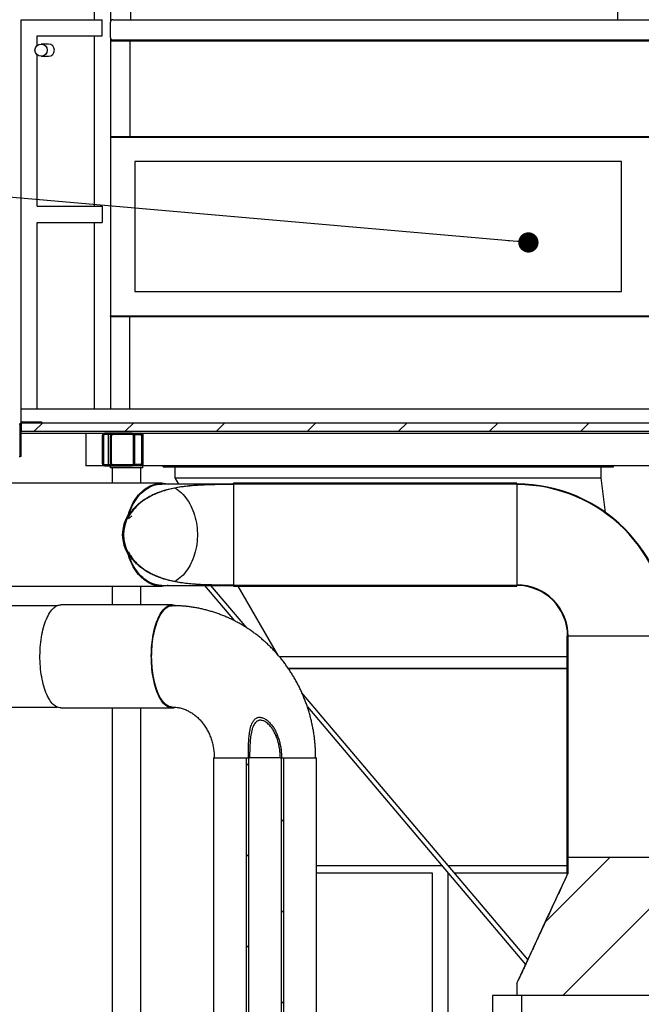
# Model space of a CAD drawing. Header units: millimetres. Extents: x 250 to 59450, y 0 to 41800.
# Tile 39 of 146: x 4866 to 6398, y 30205 to 32633. Entities that reach past the tile are written whole.
import ezdxf

# ---------------------------------------------------------------- set-up
doc = ezdxf.new("R2010")
doc.units = ezdxf.units.MM
doc.header["$LTSCALE"] = 50
doc.linetypes.add('CENTER', pattern=[10.16, 6.35, -1.27, 1.27, -1.27])
doc.layers.add('SCHNITT', color=5, linetype='CENTER')
doc.layers.add('TEXT_1', color=176, linetype='Continuous')
doc.dimstyles.new('SLDDIMSTYLE1', dxfattribs={"dimtxt": 0.18, "dimasz": 50, "dimexe": 0, "dimexo": 0.0625, "dimgap": 0, "dimtad": 0, "dimtih": 1, "dimtoh": 1, "dimdec": 0, "dimrnd": 1e-09, "dimzin": 0, "dimdsep": 46, "dimtxsty": 'Standard', "dimblk1": 'DOT', "dimblk2": 'DOT', "dimsah": 1, "dimcen": 0.09, "dimadec": 0, "dimazin": 0, "dimtfac": 50, "dimtdec": 0, "dimtofl": 0, "dimtmove": 0, "dimatfit": 3, "dimldrblk": 'DOT', "dimfxl": 1, "dimfrac": 2, "dimtolj": 1, "dimtzin": 0, "dimarcsym": 0})

# ---------------------------------------------------------------- blocks, each defined once
blk = doc.blocks.new('_Dot')
at = {"color": 0, "linetype": 'ByBlock', "lineweight": -2}
blk.add_line((-0.5, 0), (-1, 0), dxfattribs=at)
at = {"color": 0, "linetype": 'ByBlock', "const_width": 0.5}
blk.add_lwpolyline([(-0.25, 0, 1), (0.25, 0, 1)], format="xyb", close=True, dxfattribs=at)

msp = doc.modelspace()

# ---------------------------------------------------------------- hatches: boundary and pattern name
at = {"layer": 'SCHNITT', "linetype": 'Continuous', "lineweight": 18}
h = msp.add_hatch(dxfattribs=at)
h.set_pattern_fill('ANSI31', color=256, scale=25, angle=2.8e-322, style=0)
edge = h.paths.add_edge_path(flags=0)
edge.add_ellipse((4918.93, 32558.17), major_axis=(-15.04, 0), ratio=0.9971659, start_angle=0, end_angle=0)
h = msp.add_hatch(dxfattribs=at)
h.set_pattern_fill('ANSI31', color=256, scale=50, angle=3e-322, style=0)
edge = h.paths.add_edge_path(flags=0)
edge.add_line((4867.67, 31556.17), (4869.67, 31556.17))
edge.add_line((4869.67, 31556.17), (4869.67, 31636.43))
edge.add_arc((4872.41, 31636.43), 2.74, 90, 180, ccw=False)
edge.add_line((4872.41, 31639.17), (4919.67, 31639.17))
edge.add_line((4919.67, 31639.17), (4919.67, 31641.17))
edge.add_line((4919.67, 31641.17), (4872.41, 31641.17))
edge.add_arc((4872.41, 31636.43), 4.74, 90, 180)
edge.add_line((4867.67, 31636.43), (4867.67, 31556.17))
h = msp.add_hatch(dxfattribs=at)
h.set_pattern_fill('ANSI31', color=256, scale=50, angle=3e-322, style=0)
h.paths.add_polyline_path([(7669.67, 31639.17), (4869.67, 31639.17), (4869.67, 31618.17), (7669.67, 31618.17)], flags=0)
h = msp.add_hatch(dxfattribs=at)
h.set_pattern_fill('ANSI31', color=256, scale=50, angle=3e-322, style=0)
edge = h.paths.add_edge_path(flags=0)
edge.add_line((5075.67, 31533.17), (5143.67, 31533.17))
edge.add_arc((5143.67, 31539.17), 6, 270, 360)
edge.add_line((5149.67, 31539.17), (5149.67, 31607.17))
edge.add_arc((5143.67, 31607.17), 6, 0, 90)
edge.add_line((5143.67, 31613.17), (5075.67, 31613.17))
edge.add_arc((5075.67, 31607.17), 6, 90, 180)
edge.add_line((5069.67, 31607.17), (5069.67, 31539.17))
edge.add_arc((5075.67, 31539.17), 6, 180, 270)
edge = h.paths.add_edge_path(flags=0)
edge.add_arc((5075.67, 31539.17), 3, 180, 270, ccw=False)
edge.add_line((5072.67, 31539.17), (5072.67, 31607.17))
edge.add_arc((5075.67, 31607.17), 3, 90, 180, ccw=False)
edge.add_line((5075.67, 31610.17), (5143.67, 31610.17))
edge.add_arc((5143.67, 31607.17), 3, 0, 90, ccw=False)
edge.add_line((5146.67, 31607.17), (5146.67, 31539.17))
edge.add_arc((5143.67, 31539.17), 3, 270, 360, ccw=False)
edge.add_line((5143.67, 31536.17), (5075.67, 31536.17))
h = msp.add_hatch(dxfattribs=at)
h.set_pattern_fill('ANSI31', color=256, scale=50, style=0)
edge = h.paths.add_edge_path(flags=0)
edge.add_spline(control_points=[(5134.1, 31405.75), (5135.45, 31408.37), (5136.92, 31410.93), (5138.5, 31413.43), (5145.48, 31424.47), (5154.67, 31434.29), (5164.89, 31442.42), (5175.06, 31450.51), (5186.46, 31457.16), (5198.31, 31462.49), (5234.16, 31478.6), (5274.71, 31483.42), (5313.95, 31485.39), (5340.35, 31486.71), (5366.8, 31486.84), (5393.22, 31486.84)], knot_values=[0.0443443, 0.0443443, 0.0443443, 0.0443443, 0.0532007, 0.0532007, 0.0532007, 0.0928016, 0.0928016, 0.0928016, 0.1320034, 0.1320034, 0.1320034, 0.2528254, 0.2528254, 0.2528254, 0.3334277, 0.3334277, 0.3334277, 0.3334277], weights=[1, 1, 1, 1, 1, 1, 1, 1, 1, 1, 1, 1, 1, 1, 1, 1], degree=3, periodic=0)
edge.add_line((5393.22, 31486.84), (5393.22, 31487.84))
edge.add_spline(control_points=[(5393.22, 31487.84), (5339.34, 31487.84), (5284.21, 31488.89), (5232.05, 31475.35), (5212.47, 31470.26), (5193.14, 31462.75), (5176.09, 31451.87), (5164.16, 31444.27), (5153.13, 31434.83), (5144.29, 31423.78), (5140.48, 31419.02), (5137.04, 31413.93), (5134.1, 31408.58)], knot_values=[0.9978327, 0.9978327, 0.9978327, 0.9978327, 1.1600309, 1.1600309, 1.1600309, 1.2203233, 1.2203233, 1.2203233, 1.2623683, 1.2623683, 1.2623683, 1.2804143, 1.2804143, 1.2804143, 1.2804143], weights=[1, 1, 1, 1, 1, 1, 1, 1, 1, 1, 1, 1, 1], degree=3, periodic=0)
edge.add_line((5134.1, 31408.58), (5134.1, 31405.75))
h = msp.add_hatch(dxfattribs=at)
h.set_pattern_fill('ANSI31', color=256, scale=50, style=0)
h.paths.add_polyline_path([(5393.22, 31489.85), (5393.22, 31487.84), (6091.67, 31487.84), (6091.67, 31489.85)], flags=0)
h = msp.add_hatch(dxfattribs=at)
h.set_pattern_fill('ANSI31', color=256, scale=50, style=0)
edge = h.paths.add_edge_path(flags=0)
edge.add_arc((6091.67, 31113.17), 373.66, 0, 90, ccw=False)
edge.add_line((6465.33, 31113.17), (6466.34, 31113.17))
edge.add_arc((6091.67, 31113.17), 374.67, 0, 90)
edge.add_line((6091.67, 31487.84), (6091.67, 31486.84))
h = msp.add_hatch(dxfattribs=at)
h.set_pattern_fill('ANSI31', color=256, scale=50, style=0)
edge = h.paths.add_edge_path(flags=0)
edge.add_ellipse((5298.8, 31363.17), major_axis=(179.61, 0), ratio=0.7071068, start_angle=156.49385, end_angle=203.50615)
edge.add_line((5134.1, 31312.52), (5134.1, 31317.77))
edge.add_ellipse((5298.8, 31363.17), major_axis=(176.78, 0), ratio=0.7071068, start_angle=158.69974, end_angle=201.30026, ccw=False)
edge.add_line((5134.1, 31408.58), (5134.1, 31413.83))
h = msp.add_hatch(dxfattribs=at)
h.set_pattern_fill('ANSI31', color=256, scale=50, style=0)
edge = h.paths.add_edge_path(flags=0)
edge.add_spline(control_points=[(5393.22, 31239.51), (5339.53, 31239.51), (5284.6, 31238.46), (5232.64, 31251.97), (5213.18, 31257.02), (5193.97, 31264.48), (5177.02, 31275.29), (5165.19, 31282.83), (5154.25, 31292.2), (5145.48, 31303.15), (5141.14, 31308.57), (5137.28, 31314.43), (5134.1, 31320.6)], knot_values=[0.9965507, 0.9965507, 0.9965507, 0.9965507, 1.1589912, 1.1589912, 1.1589912, 1.2192146, 1.2192146, 1.2192146, 1.2611357, 1.2611357, 1.2611357, 1.2817959, 1.2817959, 1.2817959, 1.2817959], weights=[1, 1, 1, 1, 1, 1, 1, 1, 1, 1, 1, 1, 1], degree=3, periodic=0)
edge.add_line((5134.1, 31320.6), (5134.1, 31317.77))
edge.add_spline(control_points=[(5134.1, 31317.77), (5135.24, 31315.7), (5136.45, 31313.67), (5137.73, 31311.68), (5145.98, 31298.86), (5157.19, 31287.73), (5169.59, 31278.86), (5181.89, 31270.07), (5195.66, 31263.19), (5209.84, 31257.94), (5241.28, 31246.29), (5275.38, 31242.12), (5308.85, 31240.22), (5336.93, 31238.63), (5365.09, 31238.51), (5393.22, 31238.51)], knot_values=[0.0475007, 0.0475007, 0.0475007, 0.0475007, 0.0545813, 0.0545813, 0.0545813, 0.1009655, 0.1009655, 0.1009655, 0.1466807, 0.1466807, 0.1466807, 0.2488695, 0.2488695, 0.2488695, 0.3342323, 0.3342323, 0.3342323, 0.3342323], weights=[1, 1, 1, 1, 1, 1, 1, 1, 1, 1, 1, 1, 1, 1, 1, 1], degree=3, periodic=0)
edge.add_line((5393.22, 31238.51), (5393.22, 31239.51))
h = msp.add_hatch(dxfattribs=at)
h.set_pattern_fill('ANSI31', color=256, scale=50, style=0)
h.paths.add_polyline_path([(5393.22, 31238.51), (5393.22, 31236.5), (6091.67, 31236.5), (6091.67, 31238.51)], flags=0)
h = msp.add_hatch(dxfattribs=at)
h.set_pattern_fill('ANSI31', color=256, scale=50, style=0)
edge = h.paths.add_edge_path(flags=0)
edge.add_arc((6091.67, 31113.17), 126.34, 0, 90)
edge.add_line((6091.67, 31239.51), (6091.67, 31238.51))
edge.add_arc((6091.67, 31113.17), 125.33, 0, 90, ccw=False)
edge.add_line((6217, 31113.17), (6218.01, 31113.17))
h = msp.add_hatch(dxfattribs=at)
h.set_pattern_fill('ANSI31', color=256, scale=50, style=0)
h.paths.add_polyline_path([(6217, 31113.17), (6215, 31113.17), (6215, 30527.17), (6217, 30527.17)], flags=0)
h = msp.add_hatch(dxfattribs=at)
h.set_pattern_fill('ANSI31', color=256, scale=50, style=0)
edge = h.paths.add_edge_path(flags=0)
edge.add_spline(control_points=[(5432.96, 30813.17), (5432.96, 30829.22), (5433.27, 30845.32), (5435, 30861.28), (5436.07, 30871.14), (5437.57, 30881.2), (5441.45, 30890.33), (5442.79, 30893.47), (5444.46, 30896.53), (5446.66, 30899.13), (5447.93, 30900.62), (5449.39, 30901.97), (5451.03, 30903.03), (5452.68, 30904.1), (5454.55, 30904.89), (5456.47, 30905.28), (5457.09, 30905.41), (5457.72, 30905.5), (5458.35, 30905.55), (5460.89, 30905.75), (5463.5, 30905.34), (5465.92, 30904.55), (5468.31, 30903.77), (5470.59, 30902.6), (5472.7, 30901.24), (5477.15, 30898.37), (5481.03, 30894.57), (5484.39, 30890.49), (5488.39, 30885.63), (5491.75, 30880.23), (5494.6, 30874.62), (5500.62, 30862.77), (5504.48, 30849.72), (5506.55, 30836.59), (5507.77, 30828.86), (5508.38, 30821), (5508.38, 30813.17)], knot_values=[0.3373983, 0.3373983, 0.3373983, 0.3373983, 0.3865402, 0.3865402, 0.3865402, 0.4170232, 0.4170232, 0.4170232, 0.4274117, 0.4274117, 0.4274117, 0.4333348, 0.4333348, 0.4333348, 0.439323, 0.439323, 0.439323, 0.4412189, 0.4412189, 0.4412189, 0.4490111, 0.4490111, 0.4490111, 0.4566603, 0.4566603, 0.4566603, 0.4728723, 0.4728723, 0.4728723, 0.4920848, 0.4920848, 0.4920848, 0.5330071, 0.5330071, 0.5330071, 0.5570634, 0.5570634, 0.5570634, 0.5570634], weights=[1, 1, 1, 1, 1, 1, 1, 1, 1, 1, 1, 1, 1, 1, 1, 1, 1, 1, 1, 1, 1, 1, 1, 1, 1, 1, 1, 1, 1, 1, 1, 1, 1, 1, 1, 1, 1], degree=3, periodic=0)
edge.add_line((5508.38, 30813.17), (5511.55, 30813.17))
edge.add_spline(control_points=[(5511.55, 30813.17), (5511.55, 30817.9), (5511.34, 30822.63), (5510.92, 30827.34), (5509.54, 30842.86), (5505.88, 30858.44), (5499.61, 30872.7), (5495.62, 30881.77), (5490.5, 30890.54), (5483.95, 30897.98), (5480.34, 30902.08), (5476.22, 30905.87), (5471.55, 30908.71), (5468.79, 30910.39), (5465.78, 30911.76), (5462.64, 30912.49), (5460.23, 30913.05), (5457.68, 30913.22), (5455.24, 30912.86), (5453.33, 30912.58), (5451.44, 30911.95), (5449.74, 30911.04), (5447.45, 30909.82), (5445.42, 30908.06), (5443.75, 30906.08), (5442.1, 30904.11), (5440.74, 30901.9), (5439.59, 30899.6), (5436.82, 30894.04), (5435.19, 30887.91), (5433.99, 30881.82), (5432.89, 30876.24), (5432.18, 30870.59), (5431.64, 30864.93), (5430.85, 30856.74), (5430.45, 30848.52), (5430.19, 30840.29), (5429.9, 30831.26), (5429.79, 30822.22), (5429.79, 30813.17)], knot_values=[0.3414955, 0.3414955, 0.3414955, 0.3414955, 0.3556339, 0.3556339, 0.3556339, 0.4025409, 0.4025409, 0.4025409, 0.4322354, 0.4322354, 0.4322354, 0.4485459, 0.4485459, 0.4485459, 0.4581324, 0.4581324, 0.4581324, 0.4654766, 0.4654766, 0.4654766, 0.4712725, 0.4712725, 0.4712725, 0.4790949, 0.4790949, 0.4790949, 0.4867791, 0.4867791, 0.4867791, 0.5055133, 0.5055133, 0.5055133, 0.5225663, 0.5225663, 0.5225663, 0.5472385, 0.5472385, 0.5472385, 0.5743763, 0.5743763, 0.5743763, 0.5743763], weights=[1, 1, 1, 1, 1, 1, 1, 1, 1, 1, 1, 1, 1, 1, 1, 1, 1, 1, 1, 1, 1, 1, 1, 1, 1, 1, 1, 1, 1, 1, 1, 1, 1, 1, 1, 1, 1, 1, 1, 1], degree=3, periodic=0)
edge.add_line((5429.79, 30813.17), (5432.96, 30813.17))
h = msp.add_hatch(dxfattribs=at)
h.set_pattern_fill('ANSI31', color=256, scale=50, style=0)
h.paths.add_polyline_path([(5429.79, 30813.17), (5424.03, 30813.17), (5424.03, 29535.17), (5429.79, 29535.17)], flags=0)
h = msp.add_hatch(dxfattribs=at)
h.set_pattern_fill('ANSI31', color=256, scale=50, style=0)
h.paths.add_polyline_path([(5517.31, 30813.17), (5511.55, 30813.17), (5511.55, 29535.17), (5517.31, 29535.17)], flags=0)
h = msp.add_hatch(dxfattribs=at)
h.set_pattern_fill('ANSI31', color=256, scale=50, style=0)
edge = h.paths.add_edge_path(flags=0)
edge.add_line((6091.67, 30227.17), (6591.67, 30227.17))
edge.add_line((6591.67, 30227.17), (6591.67, 30257.17))
edge.add_spline(control_points=[(6591.67, 30257.17), (6581.24, 30279.68), (6570.82, 30302.19), (6560.39, 30324.7), (6549.96, 30347.21), (6539.53, 30369.71), (6529.1, 30392.22), (6508.23, 30437.23), (6487.37, 30482.24), (6466.34, 30527.17)], knot_values=[0, 0, 0, 0, 0.0744182, 0.0744182, 0.0744182, 0.1488364, 0.1488364, 0.1488364, 0.2976721, 0.2976721, 0.2976721, 0.2976721], weights=[1, 1, 1, 1, 1, 1, 1, 1, 1, 1], degree=3, periodic=0)
edge.add_line((6466.34, 30527.17), (6466.34, 30567.17))
edge.add_line((6466.34, 30567.17), (6217, 30567.17))
edge.add_line((6217, 30567.17), (6217, 30527.17))
edge.add_spline(control_points=[(6217, 30527.17), (6204.72, 30500.95), (6192.52, 30474.69), (6180.32, 30448.42), (6168.12, 30422.16), (6155.94, 30395.88), (6143.76, 30369.61), (6126.39, 30332.13), (6109.03, 30294.65), (6091.67, 30257.17)], knot_values=[0, 0, 0, 0, 0.0868786, 0.0868786, 0.0868786, 0.173757, 0.173757, 0.173757, 0.2976719, 0.2976719, 0.2976719, 0.2976719], weights=[1, 1, 1, 1, 1, 1, 1, 1, 1, 1], degree=3, periodic=0)
edge.add_line((6091.67, 30257.17), (6091.67, 30227.17))
h = msp.add_hatch(dxfattribs=at)
h.set_pattern_fill('ANSI31', color=256, scale=50, style=0)
h.paths.add_polyline_path([(6103.67, 30227.17), (6031.67, 30227.17), (6031.67, 29243.17), (6081.67, 29243.17), (6081.67, 30173.17), (6103.67, 30173.17)], flags=0)

# ---------------------------------------------------------------- linework, layer by layer
at = {"color": 136, "linetype": 'Continuous', "lineweight": 25, "true_color": 0x008080}
for p, q in [((5049.67, 33293.17), (5049.67, 32633.17)), ((5089.67, 33293.17), (5089.67, 32627.17)), ((5139.67, 32663.17), (5139.67, 32633.17)), ((6339.67, 32663.17), (6339.67, 32633.17)), ((4869.67, 32633.17), (5069.67, 32633.17)), ((4869.67, 31673.17), (4869.67, 32633.17)), ((5069.67, 32593.17), (5069.67, 32633.17)), ((5095.67, 32633.17), (7629.67, 32633.17)), ((5089.67, 32589.17), (5089.67, 32627.17)), ((4909.67, 32593.17), (5069.67, 32593.17)), ((4909.67, 32569.99), (4909.67, 32593.17)), ((5049.67, 32593.17), (5049.67, 32173.17)), ((5089.67, 32589.17), (5089.67, 32583.17)), ((5089.67, 32583.17), (7689.67, 32583.17)), ((5089.67, 32583.17), (5089.67, 32581.17)), ((5089.67, 32581.17), (7689.67, 32581.17)), ((5089.67, 32581.17), (5089.67, 32345.17)), ((5137.67, 32581.17), (5137.67, 32345.17)), ((4909.67, 32173.17), (4909.67, 32546.36)), ((5089.67, 32345.17), (5089.67, 32343.17)), ((5089.67, 32345.17), (7689.67, 32345.17)), ((5089.67, 32343.17), (7689.67, 32343.17)), ((5089.67, 32343.17), (5089.67, 31903.17)), ((5089.67, 32343.17), (7689.67, 32343.17)), ((6349.67, 32283.17), (5149.67, 32283.17)), ((5149.67, 32283.17), (5149.67, 31963.17)), ((5149.67, 32283.17), (5149.67, 31963.17)), ((6349.67, 32283.17), (5149.67, 32283.17)), ((6349.67, 31963.17), (6349.67, 32283.17)), ((6349.67, 31963.17), (6349.67, 32283.17)), ((4909.67, 32173.17), (5069.67, 32173.17)), ((5069.67, 32173.17), (5069.67, 32133.17)), ((4909.67, 32133.17), (5069.67, 32133.17)), ((4909.67, 31673.17), (4909.67, 32133.17)), ((5049.67, 32133.17), (5049.67, 31673.17)), ((5149.67, 31963.17), (6349.67, 31963.17)), ((5149.67, 31963.17), (6349.67, 31963.17)), ((5089.67, 31903.17), (7689.67, 31903.17)), ((5089.67, 31901.17), (5089.67, 31903.17)), ((5089.67, 31903.17), (7689.67, 31903.17)), ((5089.67, 31901.17), (7689.67, 31901.17)), ((5089.67, 31901.17), (5089.67, 31673.17)), ((5137.67, 31673.17), (5137.67, 31901.17)), ((4869.67, 31673.17), (7669.67, 31673.17)), ((4869.67, 31670.67), (4869.67, 31673.17)), ((4869.67, 31640.3), (4869.67, 31670.67)), ((4869.67, 31639.17), (7669.67, 31639.17)), ((4869.67, 31639.17), (4869.67, 31618.17)), ((4869.67, 31618.17), (7669.67, 31618.17)), ((4869.67, 31613.17), (5075.67, 31613.17)), ((5029.67, 31613.17), (5029.67, 31533.17)), ((5143.67, 31613.17), (5075.67, 31613.17)), ((5143.67, 31613.17), (7595.67, 31613.17)), ((5169.67, 31613.17), (5169.67, 31607.17)), ((5069.67, 31607.17), (5069.67, 31539.17)), ((5072.67, 31607.17), (5072.67, 31539.17)), ((5143.67, 31610.17), (5075.67, 31610.17)), ((5084.67, 31610.17), (5084.67, 31536.17)), ((5089.67, 31610.17), (5089.67, 31607.17)), ((5089.67, 31539.17), (5089.67, 31607.17)), ((5092.67, 31539.17), (5092.67, 31607.17)), ((5146.67, 31539.17), (5146.67, 31607.17)), ((5148.87, 31610.17), (5163.67, 31610.17)), ((5149.67, 31539.17), (5149.67, 31607.17)), ((5166.67, 31607.17), (5166.67, 31539.17)), ((5169.67, 31607.17), (5169.67, 31539.17)), ((5169.67, 31607.17), (5169.67, 31539.17)), ((5075.67, 31533.17), (5029.67, 31533.17)), ((5075.67, 31536.17), (5143.67, 31536.17)), ((5075.67, 31533.17), (5143.67, 31533.17)), ((5089.67, 31539.17), (5089.67, 31536.17)), ((5089.67, 31528.17), (5089.67, 31533.17)), ((5169.67, 31528.17), (5089.67, 31528.17)), ((5094.67, 31490.17), (5094.67, 31528.17)), ((5163.67, 31533.17), (5143.67, 31533.17)), ((5163.67, 31536.17), (5148.87, 31536.17)), ((5169.67, 31533.17), (5163.67, 31533.17)), ((5164.67, 31490.17), (5164.67, 31528.17)), ((5169.67, 31539.17), (5169.67, 31533.17)), ((7595.67, 31533.17), (5169.67, 31533.17)), ((5169.67, 31528.17), (5169.67, 31533.17)), ((5094.67, 31190.17), (5094.67, 31236.17)), ((5164.67, 31190.17), (5164.67, 31236.17)), ((5321.83, 31238.17), (5395.65, 31150.96)), ((5426.38, 31133.21), (5337.56, 31238.17)), ((6118.58, 30315.29), (5561.93, 30973.05)), ((5094.67, 28538.17), (5094.67, 30936.17)), ((5164.67, 29093.17), (5164.67, 30936.17)), ((5575.3, 30938.67), (6113.02, 30303.29))]:
    msp.add_line(p, q, dxfattribs=at)
at = {"color": 1, "linetype": 'Continuous', "lineweight": 25}
for p, q in [((4936.99, 32573.17), (4918.93, 32573.17)), ((4918.93, 32543.17), (4936.99, 32543.17))]:
    msp.add_line(p, q, dxfattribs=at)
at = {"color": 171, "linetype": 'Continuous', "lineweight": 25, "true_color": 0x8080ff}
for p, q in [((4872.41, 31641.17), (4919.67, 31641.17)), ((4872.41, 31639.17), (4919.67, 31639.17)), ((4919.67, 31641.17), (4919.67, 31639.17)), ((4867.67, 31636.17), (4864.93, 31636.17)), ((4867.67, 31556.17), (4867.67, 31636.43)), ((4869.67, 31556.17), (4869.67, 31636.43)), ((4864.93, 31556.17), (4867.67, 31556.17)), ((4869.67, 31556.17), (4867.67, 31556.17))]:
    msp.add_line(p, q, dxfattribs=at)
at = {"color": 36, "linetype": 'Continuous', "lineweight": 25, "true_color": 0x7c3c04}
for p, q in [((5219.67, 31530.17), (5219.67, 31533.17)), ((5219.67, 31530.17), (6329.67, 31530.17)), ((5249.67, 31503.17), (5249.67, 31530.17)), ((6299.67, 31503.17), (6299.67, 31530.17)), ((6329.67, 31530.17), (6329.67, 31533.17)), ((5258.36, 31488.17), (5249.67, 31503.17)), ((5249.67, 31503.17), (6299.67, 31503.17)), ((6310.34, 31417.82), (6299.67, 31503.17)), ((5502.55, 31066.83), (5404.41, 31236.17)), ((5505.67, 31063.17), (6214.67, 31063.17)), ((5528.47, 31033.17), (6214.67, 31033.17)), ((6214.67, 31033.17), (5528.47, 31033.17)), ((5597.67, 30547.17), (5906.62, 30547.17)), ((5922.34, 30547.17), (6214.67, 30547.17)), ((5883.67, 30528.17), (5597.67, 30528.17)), ((5883.67, 29397.06), (5883.67, 30528.17)), ((5922.7, 30528.17), (5921.67, 30528.17)), ((5921.67, 30528.17), (5921.67, 29441.96)), ((6214.67, 30528.17), (5938.42, 30528.17))]:
    msp.add_line(p, q, dxfattribs=at)
at = {"color": 11, "linetype": 'Continuous', "lineweight": 25, "true_color": 0xff8080}
for p, q in [((5216.45, 31490.17), (4516.45, 31490.17)), ((5393.22, 31488.17), (5216.45, 31488.17)), ((6091.67, 31490.17), (5393.22, 31490.17)), ((5393.22, 31489.85), (5393.22, 31490.17)), ((6091.67, 31489.85), (5393.22, 31489.85)), ((5393.22, 31487.84), (5393.22, 31489.85)), ((5393.22, 31486.84), (5393.22, 31487.84)), ((6091.67, 31487.84), (5393.22, 31487.84)), ((5393.22, 31486.84), (5393.22, 31239.51)), ((6091.67, 31489.85), (6091.67, 31490.17)), ((6091.67, 31487.84), (6091.67, 31489.85)), ((6091.67, 31486.84), (6091.67, 31487.84)), ((6091.67, 31486.84), (6091.67, 31239.51)), ((5134.1, 31408.58), (5134.1, 31413.83)), ((5134.1, 31405.75), (5134.1, 31408.58)), ((5134.1, 31317.77), (5134.1, 31320.6)), ((5134.1, 31312.52), (5134.1, 31317.77)), ((4516.45, 31236.17), (5216.45, 31236.17)), ((5216.45, 31238.17), (5393.22, 31238.17)), ((5393.22, 31238.51), (5393.22, 31239.51)), ((5393.22, 31238.51), (6091.67, 31238.51)), ((5393.22, 31236.5), (5393.22, 31238.51)), ((5393.22, 31236.5), (6091.67, 31236.5)), ((5393.22, 31236.17), (5393.22, 31236.5)), ((5393.22, 31236.17), (6091.67, 31236.17)), ((6091.67, 31238.51), (6091.67, 31239.51)), ((6091.67, 31236.5), (6091.67, 31238.51)), ((6091.67, 31236.17), (6091.67, 31236.5)), ((4958.5, 31188.17), (4835.45, 31188.17)), ((5241.99, 31190.17), (4967.57, 31190.17)), ((6214.67, 31113.17), (6214.67, 30527.17)), ((6214.67, 31113.17), (6215, 31113.17)), ((6215, 31113.17), (6215, 30527.17)), ((6215, 31113.17), (6217, 31113.17)), ((6217, 31113.17), (6217, 30527.17)), ((6217, 31113.17), (6218.01, 31113.17)), ((6465.33, 31113.17), (6218.01, 31113.17)), ((4835.45, 30938.17), (4958.5, 30938.17)), ((4967.57, 30936.17), (5241.99, 30936.17)), ((5343.67, 30813.17), (5343.67, 29535.17)), ((5343.67, 30813.17), (5424.03, 30813.17)), ((5424.03, 30813.17), (5424.03, 29535.17)), ((5424.03, 30813.17), (5429.79, 30813.17)), ((5429.79, 30813.17), (5432.96, 30813.17)), ((5429.79, 30813.17), (5429.79, 29535.17)), ((5508.38, 30813.17), (5432.96, 30813.17)), ((5508.38, 30813.17), (5511.55, 30813.17)), ((5511.55, 29535.17), (5511.55, 30813.17)), ((5511.55, 30813.17), (5517.31, 30813.17)), ((5517.31, 29535.17), (5517.31, 30813.17)), ((5517.31, 30813.17), (5597.67, 30813.17)), ((5597.67, 29535.17), (5597.67, 30813.17)), ((6217, 30527.17), (6217, 30567.17)), ((6466.34, 30567.17), (6217, 30567.17)), ((6214.67, 30527.17), (6215, 30527.17)), ((6215, 30527.17), (6217, 30527.17)), ((6091.67, 30257.17), (6091.67, 30227.17)), ((6103.67, 30227.17), (6031.67, 30227.17)), ((6031.67, 30227.17), (6031.67, 29243.17)), ((6591.67, 30227.17), (6091.67, 30227.17)), ((6103.67, 30173.17), (6103.67, 30227.17))]:
    msp.add_line(p, q, dxfattribs=at)
at = {"color": 11, "linetype": 'Continuous', "lineweight": 25, "true_color": 0xff8080, "flags": 128}
for points in [[(5134.1, 31413.83), (5136.09, 31419.87), (5138.31, 31425.76), (5140.74, 31431.48), (5143.38, 31437), (5146.22, 31442.33), (5149.25, 31447.43), (5152.47, 31452.3), (5155.87, 31456.93), (5159.44, 31461.3), (5163.16, 31465.4), (5167.03, 31469.21), (5171.03, 31472.74), (5175.16, 31475.96), (5179.4, 31478.87), (5183.75, 31481.46), (5188.19, 31483.72), (5192.7, 31485.65), (5197.28, 31487.25), (5201.91, 31488.5), (5206.59, 31489.41), (5211.29, 31489.96), (5216, 31490.17), (5220.71, 31490.03), (5225.42, 31489.54), (5230.1, 31488.7), (5232.32, 31488.17)], [(5134.1, 31408.58), (5135.92, 31414.72), (5137.98, 31420.71), (5140.25, 31426.53), (5142.75, 31432.18), (5145.45, 31437.63), (5148.35, 31442.87), (5151.45, 31447.89), (5154.73, 31452.66), (5158.19, 31457.18), (5161.81, 31461.43), (5165.59, 31465.41), (5169.51, 31469.09), (5173.56, 31472.48), (5177.74, 31475.55), (5182.02, 31478.3), (5186.41, 31480.73), (5190.87, 31482.83), (5195.41, 31484.58), (5200.01, 31486), (5204.66, 31487.06), (5209.34, 31487.77), (5214.04, 31488.13), (5216.45, 31488.17)], [(5134.1, 31408.58), (5135.92, 31414.72), (5137.98, 31420.71), (5140.25, 31426.53), (5142.75, 31432.18), (5145.45, 31437.63), (5148.35, 31442.87), (5151.45, 31447.89), (5154.73, 31452.66), (5158.19, 31457.18), (5161.81, 31461.43), (5165.59, 31465.41), (5169.51, 31469.09), (5173.56, 31472.48), (5177.74, 31475.55), (5182.02, 31478.3), (5186.41, 31480.73), (5190.87, 31482.83), (5195.41, 31484.58), (5200.01, 31486), (5204.66, 31487.06), (5209.34, 31487.77), (5214.04, 31488.13), (5216.45, 31488.17)], [(5249.32, 31478.13), (5252.82, 31476), (5257.01, 31473.11), (5261.08, 31469.9), (5265.03, 31466.4), (5268.84, 31462.6), (5272.5, 31458.52), (5276, 31454.18), (5279.34, 31449.57), (5282.5, 31444.72), (5285.47, 31439.65), (5288.24, 31434.35), (5290.82, 31428.85), (5293.18, 31423.17), (5295.33, 31417.32), (5297.25, 31411.32), (5298.94, 31405.18), (5300.41, 31398.92), (5301.63, 31392.56), (5302.61, 31386.11), (5303.35, 31379.61), (5303.85, 31373.05), (5304.1, 31366.47), (5304.1, 31359.88), (5303.85, 31353.3), (5303.35, 31346.74), (5302.61, 31340.23), (5301.63, 31333.79), (5300.41, 31327.43), (5298.94, 31321.17), (5297.25, 31315.03), (5295.33, 31309.03), (5293.18, 31303.18), (5290.82, 31297.49), (5288.24, 31292), (5285.47, 31286.7), (5282.5, 31281.62), (5279.34, 31276.78), (5276, 31272.17), (5272.5, 31267.82), (5268.84, 31263.75), (5265.03, 31259.95), (5261.08, 31256.44), (5257.01, 31253.24), (5252.82, 31250.35), (5249.09, 31248.09)], [(5216.45, 31238.17), (5214.04, 31238.22), (5209.34, 31238.58), (5204.66, 31239.29), (5200.01, 31240.35), (5195.41, 31241.76), (5190.87, 31243.52), (5186.41, 31245.62), (5182.02, 31248.04), (5177.74, 31250.8), (5173.56, 31253.87), (5169.51, 31257.26), (5165.59, 31260.94), (5161.81, 31264.92), (5158.19, 31269.17), (5154.73, 31273.69), (5151.45, 31278.46), (5148.35, 31283.48), (5145.45, 31288.72), (5142.75, 31294.17), (5140.25, 31299.81), (5137.98, 31305.64), (5135.92, 31311.63), (5134.1, 31317.77)], [(5216.45, 31238.17), (5214.04, 31238.22), (5209.34, 31238.58), (5204.66, 31239.29), (5200.01, 31240.35), (5195.41, 31241.76), (5190.87, 31243.52), (5186.41, 31245.62), (5182.02, 31248.04), (5177.74, 31250.8), (5173.56, 31253.87), (5169.51, 31257.26), (5165.59, 31260.94), (5161.81, 31264.92), (5158.19, 31269.17), (5154.73, 31273.69), (5151.45, 31278.46), (5148.35, 31283.48), (5145.45, 31288.72), (5142.75, 31294.17), (5140.25, 31299.81), (5137.98, 31305.64), (5135.92, 31311.63), (5134.1, 31317.77)], [(5232.32, 31238.17), (5230.1, 31237.65), (5225.42, 31236.81), (5220.71, 31236.32), (5216, 31236.18), (5211.29, 31236.38), (5206.59, 31236.94), (5201.91, 31237.85), (5197.28, 31239.1), (5192.7, 31240.69), (5188.19, 31242.63), (5183.75, 31244.89), (5179.4, 31247.48), (5175.16, 31250.39), (5171.03, 31253.61), (5167.03, 31257.14), (5163.16, 31260.95), (5159.44, 31265.05), (5155.87, 31269.42), (5152.47, 31274.04), (5149.25, 31278.92), (5146.22, 31284.02), (5143.38, 31289.35), (5140.74, 31294.87), (5138.31, 31300.59), (5136.09, 31306.48), (5134.1, 31312.52)], [(4967.57, 30936.17), (4964.86, 30936.35), (4962.16, 30936.88), (4959.47, 30937.76), (4956.81, 30939), (4954.18, 30940.57), (4951.58, 30942.49), (4949.03, 30944.75), (4946.53, 30947.34), (4944.09, 30950.25), (4941.71, 30953.47), (4939.41, 30957), (4937.19, 30960.82), (4935.05, 30964.94), (4933, 30969.32), (4931.04, 30973.97), (4929.19, 30978.86), (4927.45, 30983.99), (4925.81, 30989.34), (4924.3, 30994.9), (4922.9, 31000.64), (4921.63, 31006.57), (4920.49, 31012.64), (4919.48, 31018.86), (4918.6, 31025.21), (4917.86, 31031.66), (4917.25, 31038.19), (4916.79, 31044.8), (4916.47, 31051.46), (4916.29, 31058.15), (4916.26, 31064.85), (4916.36, 31071.55), (4916.61, 31078.23), (4917, 31084.86), (4917.54, 31091.43), (4918.21, 31097.93), (4919.02, 31104.33), (4919.97, 31110.61), (4921.04, 31116.76), (4922.25, 31122.76), (4923.58, 31128.6), (4925.04, 31134.25), (4926.62, 31139.71), (4928.31, 31144.95), (4930.1, 31149.96), (4932.01, 31154.74), (4934.01, 31159.25), (4936.1, 31163.5), (4938.29, 31167.47), (4940.55, 31171.15), (4942.89, 31174.53), (4945.3, 31177.6), (4947.77, 31180.35), (4950.3, 31182.77), (4952.87, 31184.86), (4955.49, 31186.61), (4958.14, 31188.01), (4960.81, 31189.07), (4963.51, 31189.78), (4966.21, 31190.13), (4967.57, 31190.17)], [(5241.99, 30936.17), (5239.28, 30936.35), (5236.58, 30936.88), (5233.89, 30937.76), (5231.23, 30939), (5228.6, 30940.57), (5226, 30942.49), (5223.45, 30944.75), (5220.95, 30947.34), (5218.51, 30950.25), (5216.13, 30953.47), (5213.83, 30957), (5211.6, 30960.82), (5209.46, 30964.94), (5207.41, 30969.32), (5205.46, 30973.97), (5203.61, 30978.86), (5201.87, 30983.99), (5200.23, 30989.34), (5198.72, 30994.9), (5197.32, 31000.64), (5196.05, 31006.57), (5194.91, 31012.64), (5193.9, 31018.86), (5193.02, 31025.21), (5192.28, 31031.66), (5191.67, 31038.19), (5191.21, 31044.8), (5190.89, 31051.46), (5190.71, 31058.15), (5190.67, 31064.85), (5190.78, 31071.55), (5191.03, 31078.23), (5191.42, 31084.86), (5191.96, 31091.43), (5192.63, 31097.93), (5193.44, 31104.33), (5194.38, 31110.61), (5195.46, 31116.76), (5196.67, 31122.76), (5198, 31128.6), (5199.46, 31134.25), (5201.04, 31139.71), (5202.72, 31144.95), (5204.52, 31149.96), (5206.43, 31154.74), (5208.43, 31159.25), (5210.52, 31163.5), (5212.71, 31167.47), (5214.97, 31171.15), (5217.31, 31174.53), (5219.72, 31177.6), (5222.19, 31180.35), (5224.72, 31182.77), (5227.29, 31184.86), (5229.91, 31186.61), (5232.56, 31188.01), (5235.23, 31189.07), (5237.93, 31189.78), (5240.63, 31190.13), (5243.34, 31190.13), (5246.05, 31189.78), (5248.74, 31189.07), (5251.03, 31188.19)], [(5241.99, 30938.17), (5241.15, 30938.19), (5238.46, 30938.48), (5235.78, 30939.12), (5233.13, 30940.11), (5230.49, 30941.45), (5227.89, 30943.14), (5225.33, 30945.17), (5222.82, 30947.53), (5220.36, 30950.22), (5217.96, 30953.23), (5215.63, 30956.55), (5213.37, 30960.17), (5211.2, 30964.09), (5209.11, 30968.28), (5207.11, 30972.75), (5205.22, 30977.47), (5203.43, 30982.43), (5201.75, 30987.63), (5200.18, 30993.03), (5198.73, 30998.64), (5197.4, 31004.43), (5196.2, 31010.38), (5195.13, 31016.49), (5194.2, 31022.73), (5193.39, 31029.08), (5192.73, 31035.53), (5192.2, 31042.06), (5191.82, 31048.64), (5191.58, 31055.27), (5191.48, 31061.92), (5191.53, 31068.58), (5191.71, 31075.21), (5192.04, 31081.82), (5192.52, 31088.37), (5193.13, 31094.85), (5193.88, 31101.24), (5194.76, 31107.53), (5195.79, 31113.68), (5196.94, 31119.7), (5198.22, 31125.55), (5199.62, 31131.23), (5201.14, 31136.71), (5202.78, 31141.99), (5204.53, 31147.04), (5206.39, 31151.85), (5208.35, 31156.42), (5210.4, 31160.71), (5212.54, 31164.74), (5214.77, 31168.47), (5217.07, 31171.91), (5219.44, 31175.03), (5221.88, 31177.85), (5224.38, 31180.33), (5226.92, 31182.48), (5229.51, 31184.3), (5232.13, 31185.77), (5234.78, 31186.9), (5237.45, 31187.67), (5240.14, 31188.09), (5241.99, 31188.17)], [(5241.99, 30938.17), (5239.3, 30938.35), (5236.62, 30938.88), (5233.95, 30939.77), (5231.31, 30941), (5228.7, 30942.58), (5226.12, 30944.5), (5223.59, 30946.76), (5221.12, 30949.34), (5218.7, 30952.26), (5216.35, 30955.48), (5214.07, 30959.01), (5211.87, 30962.84), (5209.75, 30966.95), (5207.73, 30971.33), (5205.8, 30975.97), (5203.98, 30980.86), (5202.26, 30985.98), (5200.66, 30991.33), (5199.17, 30996.87), (5197.8, 31002.61), (5196.56, 31008.51), (5195.45, 31014.57), (5194.47, 31020.77), (5193.63, 31027.09), (5192.92, 31033.51), (5192.35, 31040.01), (5191.93, 31046.58), (5191.64, 31053.2), (5191.5, 31059.85), (5191.5, 31066.5), (5191.64, 31073.15), (5191.93, 31079.76), (5192.35, 31086.34), (5192.92, 31092.84), (5193.63, 31099.26), (5194.47, 31105.58), (5195.45, 31111.78), (5196.56, 31117.84), (5197.8, 31123.74), (5199.17, 31129.48), (5200.66, 31135.02), (5202.26, 31140.36), (5203.98, 31145.49), (5205.8, 31150.38), (5207.73, 31155.02), (5209.75, 31159.4), (5211.87, 31163.51), (5214.07, 31167.34), (5216.35, 31170.87), (5218.7, 31174.09), (5221.12, 31177), (5223.59, 31179.59), (5226.12, 31181.85), (5228.7, 31183.77), (5231.31, 31185.35), (5233.95, 31186.58), (5236.62, 31187.47), (5239.3, 31188), (5241.99, 31188.17), (5241.99, 31188.17)]]:
    msp.add_lwpolyline(points, dxfattribs=at)
at = {"color": 136, "linetype": 'Continuous', "lineweight": 25, "true_color": 0x008080}
for centre, radius, start, end in [((5095.67, 32627.17), 6, 90, 180), ((5095.67, 32589.17), 6, 180, 270), ((5075.67, 31607.17), 6, 90, 180), ((5143.67, 31607.17), 6, 0, 90), ((5163.67, 31607.17), 6, 0, 90), ((5075.67, 31607.17), 3, 90, 180), ((5095.67, 31607.17), 6, 150, 180), ((5095.67, 31607.17), 3, 90, 180), ((5143.67, 31607.17), 3, 0, 90), ((5163.67, 31607.17), 3, 0, 90), ((5075.67, 31539.17), 6, 180, 270), ((5075.67, 31539.17), 3, 180, 270), ((5095.67, 31539.17), 6, 180, 210), ((5095.67, 31539.17), 3, 180, 270), ((5143.67, 31539.17), 6, 270, 0), ((5143.67, 31539.17), 3, 270, 0), ((5163.67, 31539.17), 6, 270, 0), ((5163.67, 31539.17), 3, 270, 0)]:
    msp.add_arc(centre, radius, start, end, dxfattribs=at)
at = {"color": 1, "linetype": 'Continuous', "lineweight": 25}
msp.add_arc((4936.96, 32558.17), 15, 270.12617, 89.87383, dxfattribs=at)
at = {"color": 171, "linetype": 'Continuous', "lineweight": 25, "true_color": 0x8080ff}
for radius in [4.74, 2.74]:
    msp.add_arc((4872.41, 31636.43), radius, 90, 180, dxfattribs=at)
at = {"color": 11, "linetype": 'Continuous', "lineweight": 25, "true_color": 0xff8080}
for centre, radius, start, end in [((6091.67, 31113.17), 375, 0, 90), ((6091.67, 31113.17), 374.67, 0, 90), ((6091.67, 31113.17), 373.66, 0, 90), ((6091.67, 31113.17), 126.34, 0, 90), ((6091.67, 31113.17), 125.33, 0, 90), ((6091.67, 31113.17), 125, 0, 90), ((5241.89, 30958.02), 21.85, 270.24707, 291.04081)]:
    msp.add_arc(centre, radius, start, end, dxfattribs=at)
at = {"color": 1, "linetype": 'Continuous', "lineweight": 25}
msp.add_ellipse((4918.93, 32558.17), major_axis=(-15.04, 0), ratio=0.9971659, dxfattribs=at)
at = {"color": 11, "linetype": 'Continuous', "lineweight": 25, "true_color": 0xff8080}
for major_axis, start_param, end_param in [((179.61, 0), 2.731333, 3.5518523), ((176.78, 0), 2.7698329, 3.5133524)]:
    msp.add_ellipse((5298.8, 31363.17), major_axis=major_axis, ratio=0.7071068, start_param=start_param, end_param=end_param, dxfattribs=at)
for points, knots in [([(5134.1, 31408.58), (5135.64, 31411.22), (5138.73, 31416.49), (5144.49, 31424.25), (5151.21, 31431.88), (5158.94, 31439.23), (5167.24, 31445.93), (5176.43, 31452.27), (5186.52, 31458.14), (5197.47, 31463.5), (5208.76, 31468.13), (5220.31, 31472.1), (5233.26, 31475.79), (5247.65, 31479.06), (5263.47, 31481.8), (5279.4, 31483.84), (5295.4, 31485.31), (5315.15, 31486.56), (5338.67, 31487.42), (5365.95, 31487.82), (5384.13, 31487.83), (5393.22, 31487.84)], [0, 0, 0, 0, 0.0322674, 0.0645388, 0.1019629, 0.1395207, 0.1771125, 0.2145831, 0.2573764, 0.3002911, 0.3432958, 0.3863015, 0.4291713, 0.4856112, 0.5421164, 0.5986949, 0.6552943, 0.7118134, 0.8078626, 0.9039313, 1, 1, 1, 1]), ([(5393.22, 31486.84), (5384.41, 31486.83), (5366.79, 31486.81), (5340.36, 31486.44), (5316.26, 31485.61), (5294.5, 31484.25), (5275.11, 31482.35), (5257.3, 31479.77), (5241.09, 31476.57), (5226.5, 31472.87), (5212.18, 31468.27), (5198.84, 31462.92), (5186.55, 31456.86), (5175.35, 31450.2), (5165.62, 31443.21), (5157.34, 31436.1), (5150.38, 31429.11), (5144.03, 31421.57), (5138.52, 31413.79), (5135.52, 31408.34), (5134.1, 31405.75)], [0, 0, 0, 0, 0.0926947, 0.1853894, 0.2780678, 0.346387, 0.4147187, 0.4830018, 0.5356954, 0.5884846, 0.6412196, 0.6938389, 0.7395038, 0.7852298, 0.8308565, 0.8653413, 0.899943, 0.9345167, 0.9689632, 1, 1, 1, 1]), ([(5134.1, 31320.6), (5135.79, 31317.56), (5139.17, 31311.47), (5145.38, 31303.02), (5152.34, 31295.12), (5160.01, 31287.83), (5168.25, 31281.18), (5177.37, 31274.89), (5187.39, 31269.06), (5198.27, 31263.74), (5209.5, 31259.13), (5220.97, 31255.2), (5233.86, 31251.52), (5248.18, 31248.26), (5263.94, 31245.53), (5279.81, 31243.5), (5295.75, 31242.04), (5315.44, 31240.79), (5338.87, 31239.93), (5366.05, 31239.53), (5384.16, 31239.52), (5393.22, 31239.51)], [0, 0, 0, 0, 0.0365754, 0.0731576, 0.1101215, 0.1472176, 0.1843474, 0.2213575, 0.2637007, 0.3061639, 0.3487162, 0.3912697, 0.4336888, 0.4896818, 0.5457395, 0.6018702, 0.6580216, 0.7140932, 0.8093827, 0.9046913, 1, 1, 1, 1]), ([(5393.22, 31238.51), (5383.84, 31238.52), (5365.09, 31238.53), (5336.96, 31238.96), (5312.61, 31239.9), (5292.05, 31241.3), (5275.28, 31242.96), (5258.57, 31245.29), (5242.02, 31248.43), (5225.72, 31252.53), (5211.47, 31257.17), (5199.24, 31262.08), (5188.95, 31266.96), (5179.01, 31272.5), (5169.46, 31278.76), (5160.42, 31285.81), (5151.98, 31293.66), (5144.32, 31302.26), (5138.38, 31310.37), (5135.28, 31315.72), (5134.1, 31317.77)], [0, 0, 0, 0, 0.0990967, 0.1981932, 0.2972665, 0.3564882, 0.4159102, 0.4753397, 0.5346495, 0.5937944, 0.652831, 0.6928585, 0.7329702, 0.773052, 0.8130384, 0.8534808, 0.8940967, 0.9346634, 0.9750382, 1, 1, 1, 1]), ([(5595.67, 30813.17), (5595.66, 30815.45), (5595.63, 30821.38), (5595.32, 30830.96), (5594.68, 30841.91), (5593.74, 30852.84), (5592.5, 30863.74), (5590.95, 30874.6), (5589.11, 30885.4), (5586.97, 30896.14), (5584.54, 30906.81), (5581.81, 30917.41), (5578.79, 30927.91), (5575.48, 30938.31), (5571.89, 30948.61), (5568.01, 30958.79), (5563.86, 30968.85), (5559.43, 30978.77), (5554.72, 30988.56), (5549.75, 30998.19), (5544.52, 31007.66), (5539.02, 31016.96), (5533.28, 31026.09), (5527.28, 31035.04), (5521.04, 31043.79), (5514.56, 31052.35), (5507.85, 31060.69), (5500.91, 31068.83), (5493.75, 31076.75), (5486.38, 31084.44), (5478.8, 31091.89), (5471.02, 31099.11), (5463.04, 31106.07), (5454.88, 31112.79), (5446.54, 31119.25), (5438.03, 31125.45), (5429.35, 31131.38), (5420.51, 31137.03), (5411.52, 31142.41), (5402.4, 31147.51), (5393.13, 31152.32), (5383.75, 31156.84), (5374.24, 31161.07), (5364.63, 31165), (5354.91, 31168.64), (5345.1, 31171.97), (5335.21, 31174.99), (5325.24, 31177.71), (5315.2, 31180.12), (5305.11, 31182.22), (5294.96, 31184.01), (5284.77, 31185.48), (5274.54, 31186.64), (5264.29, 31187.48), (5254.21, 31188), (5246.77, 31188.16), (5242.75, 31188.17), (5241.99, 31188.17)], [0, 0, 0, 0, 0.0116833, 0.0304951, 0.0493081, 0.0681212, 0.0869338, 0.1057454, 0.1245553, 0.143363, 0.1621679, 0.1809692, 0.1997664, 0.2185588, 0.2373457, 0.2561266, 0.2749006, 0.2936671, 0.3124254, 0.3311748, 0.3499146, 0.3686441, 0.3873626, 0.4060694, 0.4247639, 0.4434455, 0.4621134, 0.4807672, 0.4994063, 0.5180302, 0.5366384, 0.5552306, 0.5738064, 0.5923655, 0.6109078, 0.6294331, 0.6479413, 0.6664325, 0.6849067, 0.7033642, 0.7218052, 0.7402301, 0.7586393, 0.7770333, 0.7954127, 0.8137781, 0.8321305, 0.8504705, 0.868799, 0.887117, 0.9054255, 0.9237256, 0.9420183, 0.9603049, 0.9785864, 0.9958996, 1, 1, 1, 1]), ([(5241.99, 30938.17), (5242.56, 30938.17), (5244.85, 30938.16), (5248.86, 30937.94), (5253.99, 30937.37), (5259.09, 30936.48), (5264.14, 30935.28), (5269.11, 30933.79), (5273.99, 30932), (5278.78, 30929.94), (5283.45, 30927.61), (5288.01, 30925.02), (5292.45, 30922.17), (5296.75, 30919.08), (5300.93, 30915.75), (5304.96, 30912.19), (5308.84, 30908.41), (5312.57, 30904.41), (5316.13, 30900.21), (5319.53, 30895.81), (5322.75, 30891.21), (5325.79, 30886.44), (5328.64, 30881.49), (5331.28, 30876.39), (5333.73, 30871.13), (5335.96, 30865.74), (5337.97, 30860.22), (5339.77, 30854.59), (5341.33, 30848.86), (5342.66, 30843.05), (5343.75, 30837.16), (5344.61, 30831.21), (5345.22, 30825.22), (5345.6, 30819.21), (5345.65, 30815.18), (5345.67, 30813.17)], [0, 0, 0, 0, 0.0119841, 0.0478745, 0.0836842, 0.1192647, 0.1544925, 0.1892752, 0.2235535, 0.257299, 0.2905078, 0.3231941, 0.3553841, 0.3871112, 0.4184122, 0.4493252, 0.4798877, 0.5101355, 0.5401024, 0.5698196, 0.5993159, 0.6286174, 0.6577478, 0.6867285, 0.7155789, 0.7443161, 0.7729559, 0.8015121, 0.8299974, 0.858423, 0.8867995, 0.9151361, 0.9434418, 0.9717246, 1, 1, 1, 1]), ([(5429.79, 30813.17), (5429.85, 30822.22), (5429.94, 30835.37), (5430.65, 30852.63), (5431.45, 30863.67), (5432.53, 30873.41), (5433.78, 30881.08), (5435.29, 30887.92), (5437.07, 30893.9), (5439.16, 30898.94), (5441.42, 30903), (5443.69, 30906.15), (5446.43, 30908.94), (5449.39, 30910.99), (5452.38, 30912.26), (5455.49, 30913.01), (5458.96, 30913.13), (5463.03, 30912.53), (5467.29, 30911.07), (5471.78, 30908.7), (5476.11, 30905.65), (5480.23, 30902.02), (5485.02, 30896.95), (5490.19, 30890.22), (5495.36, 30881.71), (5499.98, 30872.22), (5503.99, 30861.82), (5507.26, 30850.53), (5509.59, 30839.01), (5511.21, 30826.54), (5511.43, 30817.9), (5511.55, 30813.17)], [0, 0, 0, 0, 0.1161819, 0.1690417, 0.2218935, 0.2584282, 0.2949518, 0.3216681, 0.3484011, 0.3750325, 0.3915568, 0.4080618, 0.4248088, 0.4415173, 0.453976, 0.4664342, 0.4823507, 0.4982966, 0.5190629, 0.5398737, 0.5633309, 0.5868787, 0.6103921, 0.6529074, 0.6955829, 0.738188, 0.7883442, 0.8386757, 0.8890457, 0.9392547, 1, 1, 1, 1]), ([(5508.38, 30813.17), (5508.29, 30817.09), (5508.12, 30824.93), (5506.77, 30836.04), (5504.78, 30846.44), (5502.18, 30856.12), (5498.85, 30865.57), (5494.81, 30874.53), (5490.07, 30882.92), (5485.35, 30889.5), (5480.91, 30894.51), (5477.03, 30898.16), (5473.18, 30901.04), (5469.45, 30903.18), (5465.93, 30904.65), (5462.2, 30905.55), (5458.99, 30905.67), (5456.12, 30905.27), (5453.61, 30904.49), (5450.99, 30903.11), (5448.66, 30901.29), (5446.11, 30898.64), (5443.62, 30894.99), (5441.05, 30889.67), (5438.84, 30883.35), (5437.08, 30876.09), (5435.86, 30868.71), (5434.62, 30858.44), (5433.58, 30845.29), (5433.02, 30829.23), (5432.98, 30818.53), (5432.96, 30813.17)], [0, 0, 0, 0, 0.0545319, 0.1090614, 0.1554189, 0.2019127, 0.2483635, 0.2946621, 0.338521, 0.3823448, 0.406998, 0.4316878, 0.4562764, 0.473837, 0.491377, 0.5091853, 0.5269479, 0.5357428, 0.549465, 0.5631948, 0.5768073, 0.5904368, 0.6141867, 0.6379998, 0.6724927, 0.7071191, 0.7418707, 0.7765349, 0.8509895, 0.9254967, 1, 1, 1, 1]), ([(6091.67, 30257.17), (6100.35, 30275.91), (6117.71, 30313.39), (6147.25, 30377.15), (6180.29, 30448.44), (6204.76, 30500.93), (6217, 30527.17)], [0, 0, 0, 0, 0.2081402, 0.4162804, 0.7081399, 1, 1, 1, 1]), ([(6216.67, 30527.17), (6213.12, 30519.51), (6206.04, 30504.21), (6195.43, 30481.29), (6184.87, 30458.49), (6174.38, 30435.84), (6163.98, 30413.36), (6155.37, 30394.76), (6148.48, 30379.85), (6143.28, 30368.61), (6138.03, 30357.28), (6132.72, 30345.82), (6127.34, 30334.21), (6122.82, 30324.44), (6119.17, 30316.57), (6116.38, 30310.56), (6113.6, 30304.54), (6110.83, 30298.55), (6108.07, 30292.61), (6105.56, 30287.18), (6103.32, 30282.33), (6101.35, 30278.08), (6099.79, 30274.72), (6098.63, 30272.22), (6097.57, 30269.92), (6096.41, 30267.42), (6095.58, 30265.62), (6095.19, 30264.78), (6095.17, 30264.74)], [0, 0, 0, 0, 0.0852437, 0.1702743, 0.254881, 0.3388916, 0.4222588, 0.5054038, 0.5470685, 0.588876, 0.6309095, 0.6733036, 0.7162817, 0.7602003, 0.7826776, 0.8056081, 0.829075, 0.8527793, 0.8760235, 0.8982265, 0.9141297, 0.9297289, 0.9458341, 0.9544758, 0.9637396, 0.980252, 0.9989244, 1, 1, 1, 1])]:
    msp.add_open_spline(points, degree=3, knots=knots, dxfattribs=at)

# ---------------------------------------------------------------- leaders
at = {"layer": 'TEXT_1'}
msp.add_leader([(6120, 32083.86), (2104.33, 32434.84)], dimstyle='SLDDIMSTYLE1', dxfattribs=at)

doc.saveas('drawing.dxf')
